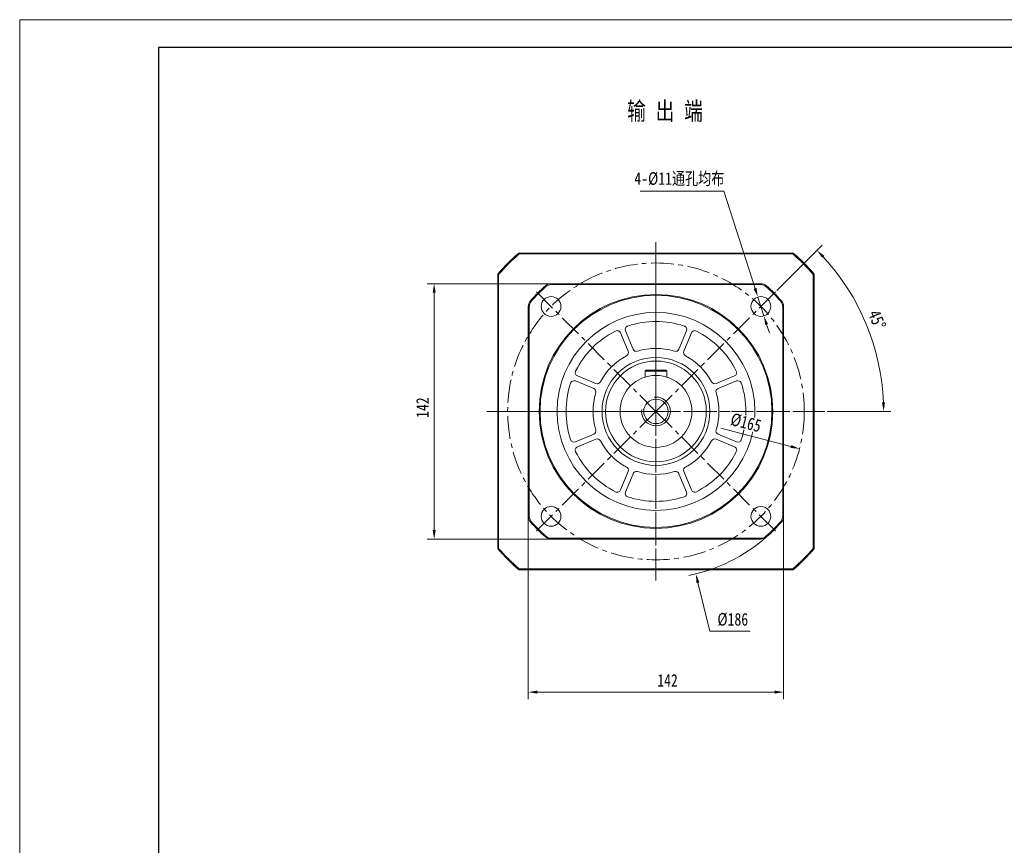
# Model space of a CAD drawing. Header units: millimetres. Extents: x -167 to 1131, y -116 to 802.
# Tile 2 of 5: x -167 to 380, y 343 to 802. Entities that reach past the tile are written whole.
import ezdxf

# ---------------------------------------------------------------- set-up
doc = ezdxf.new("R2010")
doc.units = ezdxf.units.MM
doc.header["$LTSCALE"] = 2
doc.linetypes.add('CENTER', pattern=[10.16, 6.35, -1.27, 1.27, -1.27])
doc.layers.get('0').update_dxf_attribs({"lineweight": 18})
for name, color, linetype, lineweight in [('1轮廓实线层', 7, 'Continuous', 18), ('2细线层', 4, 'Continuous', 18), ('3中心线层', 1, 'CENTER', 18), ('7标注层', 4, 'Continuous', 18), ('图框_外框线', 7, 'Continuous', 18)]:
    doc.layers.add(name, color=color, linetype=linetype, lineweight=lineweight)
doc.styles.add('PC_TEXTSTYLE', font='txt', dxfattribs={"width": 0.8})
doc.styles.add('TH_GBDIM', font='txt', dxfattribs={"width": 0.8})
doc.dimstyles.new('TH_GBDIM', dxfattribs={"dimscale": 2, "dimtxt": 3.5, "dimasz": 2.5, "dimexe": 2, "dimexo": 0, "dimgap": 1.5, "dimtad": 1, "dimdec": 1, "dimdsep": 46, "dimtxsty": 'TH_GBDIM', "dimcen": 2.5, "dimdle": 5, "dimclrd": 4, "dimclre": 4, "dimclrt": 3, "dimadec": 0, "dimazin": 2, "dimtfac": 0.714286, "dimtdec": 1, "dimtmove": 0, "dimatfit": 3, "dimfxl": 0, "dimtolj": 1, "dimarcsym": 0})

# ---------------------------------------------------------------- blocks, each defined once
blk = doc.blocks.new('*X25')
at = {"layer": '7标注层'}
for points in [[(120.62, 429.18), (120.62, 427.51), (115.62, 428.34)], [(252.62, 429.18), (252.62, 427.51), (257.62, 428.34)]]:
    blk.add_hatch(color=4, dxfattribs=at).paths.add_polyline_path(points, flags=0)
at = {"layer": '7标注层', "color": 4}
for p, q in [((115.62, 526.15), (115.62, 424.34)), ((257.62, 526.15), (257.62, 424.34)), ((120.62, 428.34), (252.62, 428.34))]:
    blk.add_line(p, q, dxfattribs=at)
at = {"layer": '7标注层', "color": 3, "insert": (193.04, 434.84), "char_height": 7, "width": 21.0933, "attachment_point": 5, "style": 'TH_GBDIM'}
blk.add_mtext('142', dxfattribs=at)
blk = doc.blocks.new('*X26')
at = {"layer": '7标注层'}
blk.add_hatch(color=4, dxfattribs=at).paths.add_polyline_path([(210.78, 489.38), (209.17, 488.98), (208.78, 494.03)], flags=0)
at = {"layer": '7标注层', "color": 4}
for p, q in [((186.62, 579.36), (186.62, 589.36)), ((181.62, 584.36), (191.62, 584.36)), ((216.6, 462.16), (209.97, 489.18)), ((239.07, 462.16), (216.6, 462.16))]:
    blk.add_line(p, q, dxfattribs=at)
blk.add_arc((186.62, 584.36), 93, 281.3201, 311.4096, dxfattribs=at)
at = {"layer": '7标注层', "color": 3, "insert": (229.34, 468.66), "char_height": 7, "width": 30.6756, "attachment_point": 5, "style": 'TH_GBDIM'}
blk.add_mtext('%%C186', dxfattribs=at)
blk = doc.blocks.new('*X27')
at = {"layer": '7标注层'}
for points in [[(62.43, 650.36), (64.1, 650.36), (63.27, 655.36)], [(62.43, 518.36), (64.1, 518.36), (63.27, 513.36)]]:
    blk.add_hatch(color=4, dxfattribs=at).paths.add_polyline_path(points, flags=0)
at = {"layer": '7标注层', "color": 4}
for p, q in [((128.42, 655.36), (59.27, 655.36)), ((63.27, 650.36), (63.27, 518.36)), ((128.42, 513.36), (59.27, 513.36))]:
    blk.add_line(p, q, dxfattribs=at)
at = {"layer": '7标注层', "color": 3, "insert": (56.77, 586.47), "char_height": 7, "width": 21.0933, "attachment_point": 5, "rotation": 90, "style": 'TH_GBDIM'}
blk.add_mtext('142', dxfattribs=at)
blk = doc.blocks.new('*X28')
at = {"layer": '7标注层'}
for points in [[(242.54, 652.94), (240.95, 652.43), (243.28, 647.93)], [(248.97, 632.95), (247.38, 632.44), (246.65, 637.46)]]:
    blk.add_hatch(color=4, dxfattribs=at).paths.add_polyline_path(points, flags=0)
at = {"layer": '7标注层', "color": 4}
for p, q in [((177.86, 706.69), (224.37, 706.69)), ((224.37, 706.69), (241.74, 652.69)), ((246.65, 637.46), (243.28, 647.93)), ((248.18, 632.7), (249.71, 627.94))]:
    blk.add_line(p, q, dxfattribs=at)
at = {"layer": '7标注层', "color": 3, "insert": (199.62, 713.42), "char_height": 7, "width": 102.1689, "attachment_point": 5, "style": 'TH_GBDIM'}
blk.add_mtext('4-%%C11通孔均布', dxfattribs=at)
blk = doc.blocks.new('*X29')
for points in [[(279.03, 669.72), (280.23, 670.87), (276.17, 673.9)], [(313.99, 589.37), (312.32, 589.34), (313.26, 584.36)]]:
    blk.add_hatch(color=4).paths.add_polyline_path(points, flags=0)
at = {"color": 4}
for p, q in [((253.89, 651.62), (279, 676.73)), ((281.75, 584.36), (317.26, 584.36))]:
    blk.add_line(p, q, dxfattribs=at)
blk.add_arc((186.62, 584.36), 126.63, 2.2624, 42.7376, dxfattribs=at)
at = {"color": 3, "insert": (309.62, 635.3), "char_height": 7, "width": 21.6051, "attachment_point": 5, "rotation": 292.5, "style": 'TH_GBDIM'}
blk.add_mtext('45%%D', dxfattribs=at)
blk = doc.blocks.new('*X33')
at = {"layer": '7标注层'}
blk.add_hatch(color=4, dxfattribs=at).paths.add_polyline_path([(261.84, 565.66), (261.42, 564.05), (266.47, 563.6)], flags=0)
at = {"layer": '7标注层', "color": 4}
blk.add_line((222.69, 574.98), (261.63, 564.86), dxfattribs=at)
at = {"layer": '7标注层', "color": 3, "insert": (236.65, 578.07), "char_height": 7, "width": 33.032, "attachment_point": 5, "rotation": 345.4275, "style": 'TH_GBDIM'}
blk.add_mtext('%%C165', dxfattribs=at)

msp = doc.modelspace()

# ---------------------------------------------------------------- linework, layer by layer
at = {"color": 7, "linetype": 'Continuous', "lineweight": 15}
for p, q in [((110.28, 672.36), (262.97, 672.36)), ((262.78, 671.86), (110.47, 671.86)), ((98.62, 508.01), (98.62, 660.7)), ((99.12, 660.51), (99.12, 508.2)), ((274.12, 508.2), (274.12, 660.51)), ((274.62, 660.7), (274.62, 508.01)), ((125.44, 653.73), (125.11, 654.11)), ((128.42, 654.86), (128.42, 655.36)), ((128.42, 655.36), (244.83, 655.36)), ((244.83, 654.86), (128.42, 654.86)), ((244.83, 654.86), (244.83, 655.36)), ((247.81, 653.73), (248.14, 654.11)), ((116.12, 642.56), (115.62, 642.56)), ((115.62, 526.15), (115.62, 642.56)), ((116.12, 642.56), (116.12, 526.15)), ((117.25, 645.54), (116.87, 645.87)), ((256, 645.54), (256.37, 645.87)), ((257.12, 526.15), (257.12, 642.56)), ((257.62, 642.56), (257.12, 642.56)), ((257.62, 642.56), (257.62, 526.15)), ((171.14, 617.81), (166.92, 628.01)), ((169.69, 629.16), (173.91, 618.96)), ((199.33, 618.96), (203.56, 629.16)), ((206.33, 628.01), (202.11, 617.81)), ((142.97, 604.06), (153.17, 599.84)), ((180.62, 606.76), (181.22, 607.36)), ((192.62, 606.76), (180.62, 606.76)), ((180.62, 603.43), (180.62, 606.76)), ((181.22, 607.36), (192.02, 607.36)), ((192.62, 606.76), (192.02, 607.36)), ((192.62, 603.43), (192.62, 606.76)), ((220.08, 599.84), (230.28, 604.06)), ((152.02, 597.07), (141.82, 601.29)), ((231.43, 601.29), (221.23, 597.07)), ((141.82, 567.42), (152.02, 571.65)), ((221.23, 571.65), (231.43, 567.42)), ((153.17, 568.87), (142.97, 564.65)), ((230.28, 564.65), (220.08, 568.87)), ((166.92, 540.7), (171.14, 550.9)), ((173.91, 549.75), (169.69, 539.55)), ((203.56, 539.55), (199.33, 549.75)), ((202.11, 550.9), (206.33, 540.7)), ((116.12, 526.15), (115.62, 526.15)), ((257.62, 526.15), (257.12, 526.15)), ((116.87, 522.84), (117.25, 523.17)), ((256.37, 522.84), (256, 523.17)), ((125.11, 514.61), (125.44, 514.98)), ((248.14, 514.61), (247.81, 514.98)), ((128.42, 513.86), (244.83, 513.86)), ((128.42, 513.36), (128.42, 513.86)), ((244.83, 513.36), (128.42, 513.36)), ((244.83, 513.36), (244.83, 513.86)), ((262.97, 496.36), (110.28, 496.36)), ((110.47, 496.86), (262.78, 496.86))]:
    msp.add_line(p, q, dxfattribs=at)
for centre, radius in [((186.62, 584.36), 65), ((186.62, 584.36), 64.5), ((128.29, 642.69), 5.5), ((244.96, 642.69), 5.5), ((186.62, 584.36), 55), ((186.62, 584.36), 55), ((186.62, 584.36), 30), ((186.62, 584.36), 28), ((186.62, 584.36), 20), ((128.29, 526.02), 5.5), ((244.96, 526.02), 5.5)]:
    msp.add_circle(centre, radius, dxfattribs=at)
for centre, radius, start, end in [((186.62, 584.36), 116.5, 130.9427, 139.0573), ((186.62, 584.36), 116, 131.0349, 138.9651), ((186.62, 584.36), 116, 41.0349, 48.9651), ((186.62, 584.36), 116.5, 40.9427, 49.0573), ((186.62, 584.36), 93, 131.4096, 138.5904), ((186.62, 584.36), 92.5, 131.4096, 138.5904), ((128.42, 650.36), 5, 90, 131.4096), ((128.42, 650.36), 4.5, 90, 131.4096), ((244.83, 650.36), 5, 48.5904, 90), ((244.83, 650.36), 4.5, 48.5904, 90), ((186.62, 584.36), 92.5, 41.4096, 48.5904), ((186.62, 584.36), 93, 41.4096, 48.5904), ((120.62, 642.56), 5, 138.5904, 180), ((120.62, 642.56), 4.5, 138.5904, 180), ((252.62, 642.56), 4.5, 0, 41.4096), ((252.62, 642.56), 5, 0, 41.4096), ((171.54, 629.92), 2, 108.3185, 202.5), ((186.62, 584.36), 50, 71.6815, 108.3185), ((201.71, 629.92), 2, 337.5, 71.6815), ((186.62, 584.36), 50, 116.6815, 153.3185), ((165.07, 627.24), 2, 22.5, 116.6815), ((208.18, 627.24), 2, 63.3185, 157.5), ((186.62, 584.36), 50, 26.6815, 63.3185), ((175.76, 619.73), 2, 202.5, 287.072), ((186.62, 584.36), 35, 72.928, 107.072), ((197.49, 619.73), 2, 252.928, 337.5), ((186.62, 584.36), 35, 117.928, 152.072), ((169.29, 617.05), 2, 297.928, 22.5), ((203.95, 617.05), 2, 157.5, 242.072), ((186.62, 584.36), 35, 27.928, 62.072), ((143.74, 605.91), 2, 153.3185, 247.5), ((229.51, 605.91), 2, 292.5, 26.6815), ((186.62, 584.36), 50, 161.6815, 198.3185), ((141.06, 599.44), 2, 67.5, 161.6815), ((151.25, 595.22), 2, 342.928, 67.5), ((153.93, 601.69), 2, 247.5, 332.072), ((219.31, 601.69), 2, 207.928, 292.5), ((221.99, 595.22), 2, 112.5, 197.072), ((232.19, 599.44), 2, 18.3185, 112.5), ((186.62, 584.36), 50, 341.6815, 18.3185), ((186.62, 584.36), 35, 162.928, 197.072), ((186.62, 584.36), 35, 342.928, 17.072), ((151.25, 573.49), 2, 292.5, 17.072), ((221.99, 573.49), 2, 162.928, 247.5), ((141.06, 569.27), 2, 198.3185, 292.5), ((143.74, 562.8), 2, 112.5, 206.6815), ((153.93, 567.03), 2, 27.928, 112.5), ((186.62, 584.36), 35, 207.928, 242.072), ((186.62, 584.36), 35, 297.928, 332.072), ((219.31, 567.03), 2, 67.5, 152.072), ((229.51, 562.8), 2, 333.3185, 67.5), ((232.19, 569.27), 2, 247.5, 341.6815), ((186.62, 584.36), 50, 206.6815, 243.3185), ((186.62, 584.36), 50, 296.6815, 333.3185), ((169.29, 551.67), 2, 337.5, 62.072), ((203.95, 551.67), 2, 117.928, 202.5), ((175.76, 548.99), 2, 72.928, 157.5), ((186.62, 584.36), 35, 252.928, 287.072), ((197.49, 548.99), 2, 22.5, 107.072), ((165.07, 541.47), 2, 243.3185, 337.5), ((171.54, 538.79), 2, 157.5, 251.6815), ((186.62, 584.36), 50, 251.6815, 288.3185), ((201.71, 538.79), 2, 288.3185, 22.5), ((208.18, 541.47), 2, 202.5, 296.6815), ((120.62, 526.15), 5, 180, 221.4096), ((120.62, 526.15), 4.5, 180, 221.4096), ((252.62, 526.15), 4.5, 318.5904, 360), ((252.62, 526.15), 5, 318.5904, 0), ((186.62, 584.36), 93, 221.4096, 228.5904), ((186.62, 584.36), 92.5, 221.4096, 228.5904), ((186.62, 584.36), 92.5, 311.4096, 318.5904), ((186.62, 584.36), 93, 311.4096, 318.5904), ((128.42, 518.36), 4.5, 228.5904, 270), ((244.83, 518.36), 4.5, 270, 311.4096), ((128.42, 518.36), 5, 228.5904, 270), ((244.83, 518.36), 5, 270, 311.4096), ((186.62, 584.36), 116.5, 220.9427, 229.0573), ((186.62, 584.36), 116, 221.0349, 228.9651), ((186.62, 584.36), 116, 311.0349, 318.9651), ((186.62, 584.36), 116.5, 310.9427, 319.0573)]:
    msp.add_arc(centre, radius, start, end, dxfattribs=at)
for points in [[(110.28, 672.36), (110.47, 671.86)], [(262.97, 672.36), (262.78, 671.86)], [(99.12, 660.51), (98.62, 660.7)], [(274.62, 660.7), (274.12, 660.51)], [(99.12, 508.2), (98.62, 508.01)], [(274.62, 508.01), (274.12, 508.2)], [(110.47, 496.86), (110.28, 496.36)], [(262.78, 496.86), (262.97, 496.36)]]:
    msp.add_open_spline(points, degree=1, dxfattribs=at)
at = {"layer": '1轮廓实线层'}
msp.add_circle((186.62, 584.36), 6.8, dxfattribs=at)
at = {"layer": '2细线层'}
msp.add_arc((186.62, 584.36), 8, 172.5, 97.5, dxfattribs=at)
at = {"layer": '3中心线层'}
for p, q in [((186.62, 584.36), (186.62, 679.48)), ((186.62, 669.86), (186.62, 498.86)), ((186.62, 584.36), (119.36, 651.62)), ((186.62, 584.36), (253.89, 651.62)), ((186.62, 597.36), (186.62, 571.36)), ((186.62, 584.36), (91.5, 584.36)), ((101.12, 584.36), (272.12, 584.36)), ((186.62, 584.36), (119.36, 517.1)), ((199.62, 584.36), (173.62, 584.36)), ((186.62, 584.36), (186.62, 489.23)), ((186.62, 584.36), (253.89, 517.1)), ((186.62, 584.36), (281.75, 584.36))]:
    msp.add_line(p, q, dxfattribs=at)
msp.add_circle((186.62, 584.36), 82.5, dxfattribs=at)

# ---------------------------------------------------------------- texts
at = {"color": 3, "insert": (170.58, 756.35), "char_height": 10, "width": 66.826, "attachment_point": 1, "style": 'PC_TEXTSTYLE'}
msp.add_mtext('输 出 端', dxfattribs=at)

# ---------------------------------------------------------------- dimensions: what is measured, and where the dimension line sits
dim = msp.add_angular_dim_2l(base=(303.62, 632.82), line1=((186.62, 584.36), (281.75, 584.36)), line2=((186.62, 584.36), (253.89, 651.62)), dimstyle='TH_GBDIM', override={"dimtad": 1, "dimtih": 0, "dimtoh": 0, "dimsah": 1, "dimtdec": 0, "dimtzin": 8})
dim.commit()
dim.dimension.update_dxf_attribs({"geometry": '*X29', "text_midpoint": (309.62, 635.3)})
at = {"layer": '7标注层'}
dim = msp.add_diameter_dim_2p(p1=(246.65, 637.46), p2=(243.28, 647.93), text='4-<>通孔均布', dimstyle='TH_GBDIM', override={"dimtoh": 1, "dimpost": '%%C<>', "dimsah": 1, "dimtzin": 0}, dxfattribs=at)
dim.commit()
dim.dimension.update_dxf_attribs({"geometry": '*X28', "text_midpoint": (224.37, 706.69), "dimtype": 163})
dim = msp.add_diameter_dim_2p(p1=(164.47, 674.68), p2=(208.78, 494.03), dimstyle='TH_GBDIM', override={"dimtih": 1, "dimtoh": 1, "dimpost": '%%C<>', "dimsah": 1, "dimtofl": 0, "dimtzin": 0}, dxfattribs=at)
dim.commit()
dim.dimension.update_dxf_attribs({"geometry": '*X26', "text_midpoint": (216.6, 462.16), "dimtype": 163})
dim = msp.add_linear_dim(base=(63.27, 513.36), p1=(128.42, 655.36), p2=(128.42, 513.36), angle=90, dimstyle='TH_GBDIM', override={"dimsah": 1, "dimtzin": 0}, dxfattribs=at)
dim.commit()
dim.dimension.update_dxf_attribs({"geometry": '*X27', "text_midpoint": (63.27, 586.47), "dimtype": 160})
dim = msp.add_linear_dim(base=(257.62, 428.34), p1=(115.62, 526.15), p2=(257.62, 526.15), dimstyle='TH_GBDIM', override={"dimsah": 1, "dimtzin": 0}, dxfattribs=at)
dim.commit()
dim.dimension.update_dxf_attribs({"geometry": '*X25', "text_midpoint": (193.04, 428.34), "dimtype": 160})

# ---------------------------------------------------------------- next in the draw order: wipeouts: each hides what was drawn before it
msp.add_wipeout([(225.86, 576.84), (227.82, 584.39), (247.44, 579.29), (245.48, 571.74)]).dxf.layer = '1轮廓实线层'

# ---------------------------------------------------------------- next in the draw order: linework, layer by layer
at = {"layer": '图框_外框线', "color": 3}
msp.add_lwpolyline([(-167.26, -115.7), (1130.6, -115.7), (1130.6, 802.08), (-167.26, 802.08)], close=True, dxfattribs=at)
at = {"layer": '图框_外框线', "color": 3, "lineweight": 25}
msp.add_lwpolyline([(-90.01, -100.25), (1115.15, -100.25), (1115.15, 786.63), (-90.01, 786.63)], close=True, dxfattribs=at)

# ---------------------------------------------------------------- next in the draw order: dimensions: what is measured, and where the dimension line sits
at = {"layer": '7标注层'}
dim = msp.add_diameter_dim_2p(p1=(106.78, 605.11), p2=(266.47, 563.6), dimstyle='TH_GBDIM', override={"dimpost": '%%C<>', "dimsah": 1, "dimtzin": 0}, dxfattribs=at)
dim.commit()
dim.dimension.update_dxf_attribs({"geometry": '*X33', "text_midpoint": (235.02, 571.78), "dimtype": 163})

doc.saveas('drawing.dxf')
